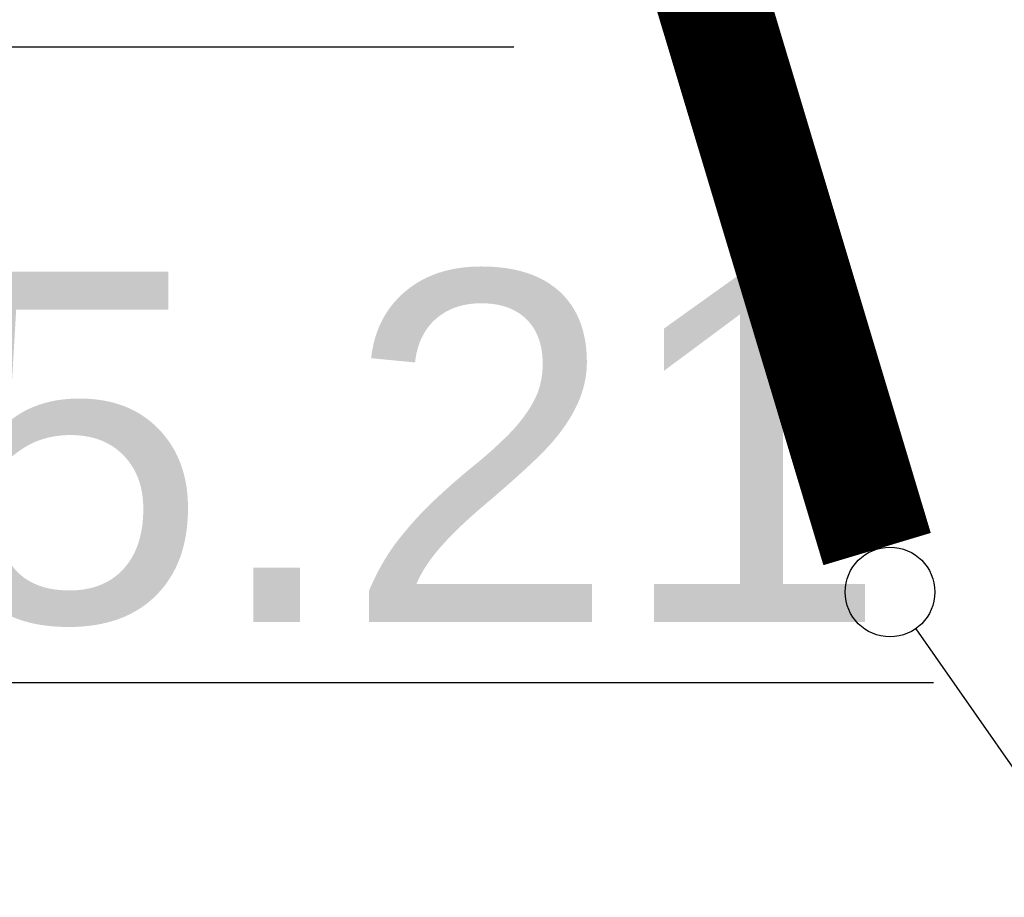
# Model space of a CAD drawing. Extents: x 356718 to 357658, y 5762241 to 5762615.
# Tile 126 of 157: x 357354.43 to 357356.62, y 5762460.36 to 5762462.32. Entities that reach past the tile are written whole.
import ezdxf
from ezdxf.enums import TextEntityAlignment as Align

# ---------------------------------------------------------------- set-up
doc = ezdxf.new("R2010")
doc.units = 0
doc.header["$MEASUREMENT"] = 0
doc.linetypes.add('AUSGEZOGEN', pattern=[0])
doc.linetypes.add('STRICHPUNKT', pattern=[5, 2, -1, 1, -1])
doc.layers.get('0').update_dxf_attribs({"linetype": 'AUSGEZOGEN'})
for name, color, linetype, true_color in [('111_00131_Symbol', 7, 'AUSGEZOGEN', 0x000000), ('114_00133_Schachtnummer', 7, 'AUSGEZOGEN', 0x000000), ('121_10399_Haltungen_Mischwasser', 6, 'STRICHPUNKT', 0xff00ff)]:
    doc.layers.add(name, color=color, linetype=linetype, true_color=true_color)
doc.styles.add('ARIAL', font='arial.ttf', dxfattribs={"height": 1.5})

# ---------------------------------------------------------------- blocks, each defined once
blk = doc.blocks.new('F00')
at = {"color": 0}
blk.add_circle((0, 0), 0.1, dxfattribs=at)

msp = doc.modelspace()

# ---------------------------------------------------------------- linework, layer by layer
at = {"layer": '114_00133_Schachtnummer', "color": 18, "linetype": 'AUSGEZOGEN', "true_color": 0x000000}
for points in [[(357350.5576, 5762460.3581), (357350.8171, 5762462.2551), (357355.5283, 5762462.2551)], [(357356.4243, 5762460.957), (357356.7849, 5762460.441), (357361.4961, 5762460.441)], [(357350.1085, 5762460.4651), (357351.7528, 5762460.8374), (357356.464, 5762460.8374)]]:
    msp.add_lwpolyline(points, dxfattribs=at)
at = {"layer": '121_10399_Haltungen_Mischwasser', "color": 6, "linetype": 'STRICHPUNKT', "true_color": 0xff00ff, "const_width": 0.25}
msp.add_lwpolyline([(357356.3382, 5762461.1348), (357351.2215, 5762478.1775)], dxfattribs=at)

# ---------------------------------------------------------------- block references
at = {"layer": '111_00131_Symbol', "color": 18, "true_color": 0x000000}
msp.add_blockref('F00', (357356.367, 5762461.039), dxfattribs=at)

# ---------------------------------------------------------------- texts
at = {"layer": '114_00133_Schachtnummer', "color": 18, "true_color": 0x000000, "style": 'ARIAL'}
msp.add_text('F1435.21', height=0.78136, dxfattribs=at).set_placement((357351.7528, 5762461.7534), align=Align.TOP_LEFT)

doc.saveas('drawing.dxf')
